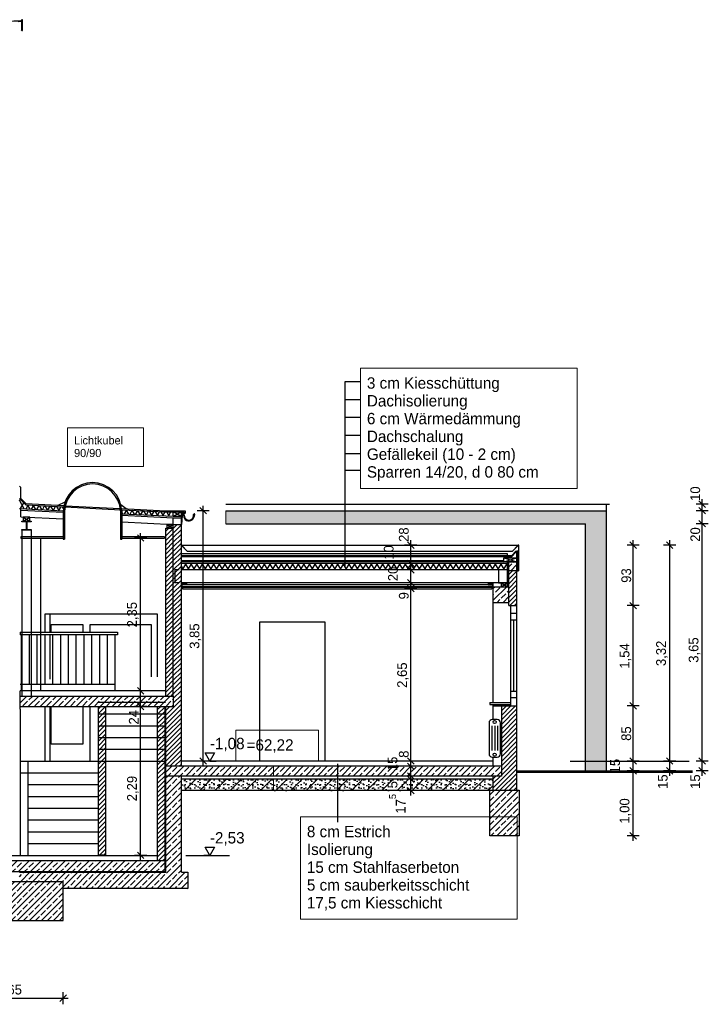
# Model space of a CAD drawing. Extents: x 1 to 209, y 0 to 18.
# Tile 61 of 63: x 162 to 173, y 2 to 18. Entities that reach past the tile are written whole.
import ezdxf

# ---------------------------------------------------------------- set-up
doc = ezdxf.new("R2010")
doc.units = 0
doc.header["$MEASUREMENT"] = 0
doc.linetypes.add('Strichlinie', pattern=[0.282222, 0.141111, -0.141111])
for name, color, linetype in [('Schnitt_D-D_4_A_1 Fundament', 7, 'Continuous'), ('Schnitt_D-D_4_A_1 Holz', 7, 'Continuous'), ('Schnitt_D-D_4_A_DE_DECKE', 7, 'Continuous'), ('Schnitt_D-D_4_P_BM_ROHBAU', 7, 'Continuous'), ('Schnitt_D-D_4_P_ZE_SYMBOL', 7, 'Continuous'), ('Schnitt_D-D_4_P_ZE_TEXT', 7, 'Continuous'), ('Schnitt_D-D_4_R_NT_DACH', 7, 'Continuous'), ('Schnitt_D-D_4_R_NT_DECKE', 7, 'Continuous'), ('Schnitt_D-D_4_R_NT_FENSTER', 7, 'Continuous'), ('Schnitt_D-D_4_R_NT_STAHL', 7, 'Continuous'), ('Schnitt_D-D_4_R_NT_TREPPE', 7, 'Continuous'), ('Schnitt_D-D_4_R_NT_TUER', 7, 'Continuous'), ('Schnitt_D-D_4_R_TR_BODEN', 7, 'Continuous'), ('Schnitt_D-D_4_R_TR_HIDDEN', 7, 'Continuous'), ('Schnitt_D-D_4_R_TR_INNENWAND', 7, 'Continuous'), ('Schnitt_D-D_4_R_TR_STUETZE', 7, 'Continuous'), ('Schnitt_D-D_4_Schraffuren', 7, 'Continuous')]:
    doc.layers.add(name, color=color, linetype=linetype)
doc.styles.add('ERSTELLTER_STIL_1', font='txt')
pattern_1 = [(45, (125.21686, 7.29005), (-0.1166726, 0.1166726), []), (90, (125.10019, 7.40672), (-0.07425, 0), [0, -0.0495, 0, -0.07425]), (155, (125.216865, 7.523395), (0.0313794, 0.06729335), [0, -0.0363, 0, -0.0627])]
pattern_2 = [(45, (125.21686, 7.29005), (-0.09192388, 0.09192388), []), (45, (125.1709, 7.33601), (-0.09192388, 0.09192388), [0.0975, -0.0325])]
pattern_3 = [(45, (125.216865, 7.29005), (-0.03535534, 0.03535534), [])]
pattern_4 = [(60, (125.216865, 7.29005), (-0.0649519, 0.0375), []), (120, (125.216865, 7.29005), (0.0649519, 0.0375), [])]

msp = doc.modelspace()

# ---------------------------------------------------------------- hatches: boundary and pattern name
at = {"layer": 'Schnitt_D-D_4_Schraffuren', "linetype": 'Continuous', "ltscale": 1000}
h = msp.add_hatch(dxfattribs=at)
h.set_pattern_fill('Dämmung__weich_0004', color=256, style=0, pattern_type=2)
h.set_pattern_definition(pattern_4)
h.paths.add_polyline_path([(162.652, 10.059), (162.652, 10.06, -0.032684), (162.659, 10.118), (162.076, 10.148), (161.977, 10.246), (161.977, 10.093)], flags=0)
h = msp.add_hatch(dxfattribs=at)
h.set_pattern_fill('Dämmung__weich_0004', color=256, style=0, pattern_type=2)
h.set_pattern_definition(pattern_4)
h.paths.add_polyline_path([(164.342, 9.974), (164.342, 10.04), (164.22, 10.04), (163.551, 10.074, -0.007677), (163.551, 10.06), (163.551, 10.014)], flags=0)
at = {"layer": 'Schnitt_D-D_4_Schraffuren', "linetype": 'Continuous', "lineweight": 13, "ltscale": 1000}
for points in [[(165.153, 9.86), (166.983, 9.86), (166.983, 10.06), (165.153, 10.06)], [(171.002, 10.06), (166.983, 10.06), (166.983, 9.86), (170.682, 9.86), (170.682, 6.06), (171.002, 6.06)]]:
    msp.add_hatch(color=7, dxfattribs=at).paths.add_polyline_path(points, flags=0)
at = {"layer": 'Schnitt_D-D_4_Schraffuren', "linetype": 'Continuous', "ltscale": 1000}
h = msp.add_hatch(dxfattribs=at)
h.set_pattern_fill('MW_HLZ_0004', color=256, style=0, pattern_type=2)
h.set_pattern_definition(pattern_3)
h.paths.add_polyline_path([(164.467, 9.85), (164.342, 9.85), (164.342, 9.79), (164.342, 7.21), (164.342, 7.05), (164.227, 7.05), (164.227, 6.13), (164.467, 6.13)], flags=0)
h = msp.add_hatch(dxfattribs=at)
h.set_pattern_fill('MW_HLZ_0004', color=256, style=0, pattern_type=2)
h.set_pattern_definition(pattern_3)
h.paths.add_polyline_path([(164.342, 7.21), (164.342, 9.79), (164.227, 9.79), (164.227, 7.21)], flags=0)
h = msp.add_hatch(dxfattribs=at)
h.set_pattern_fill('Dämmung__weich_0004', color=256, style=0, pattern_type=2)
h.set_pattern_definition(pattern_4)
h.paths.add_polyline_path([(166.983, 9.25), (164.467, 9.25), (164.467, 9.15), (169.342, 9.15), (169.482, 9.15), (169.482, 9.25)], flags=0)
h = msp.add_hatch(dxfattribs=at)
h.set_pattern_fill('Beton__Stahlbeton_0004', color=256, style=0, pattern_type=2)
h.set_pattern_definition(pattern_2)
h.paths.add_polyline_path([(169.502, 9.275), (169.502, 9.135), (169.627, 9.135), (169.627, 9.275)], flags=0)
h = msp.add_hatch(dxfattribs=at)
h.set_pattern_fill('MW_HLZ_0004', color=256, style=0, pattern_type=2)
h.set_pattern_definition(pattern_3)
h.paths.add_polyline_path([(169.627, 9.135), (169.502, 9.135), (169.502, 8.6), (169.627, 8.6)], flags=0)
h = msp.add_hatch(dxfattribs=at)
h.set_pattern_fill('Beton__Stahlbeton_0004', color=256, style=0, pattern_type=2)
h.set_pattern_definition(pattern_2)
h.paths.add_polyline_path([(169.502, 8.89), (169.262, 8.89), (169.262, 8.65), (169.502, 8.65)], flags=0)
h = msp.add_hatch(dxfattribs=at)
h.set_pattern_fill('Beton__Stahlbeton_0004', color=256, style=0, pattern_type=2)
h.set_pattern_definition(pattern_2)
h.paths.add_polyline_path([(164.342, 7.05), (164.342, 7.21), (161.987, 7.21), (161.987, 7.05)], flags=0)
h = msp.add_hatch(dxfattribs=at)
h.set_pattern_fill('MW_HLZ_0004', color=256, style=0, pattern_type=2)
h.set_pattern_definition(pattern_3)
h.paths.add_polyline_path([(163.307, 4.77), (163.307, 7.05), (163.192, 7.05), (163.192, 4.77)], flags=0)
h = msp.add_hatch(dxfattribs=at)
h.set_pattern_fill('MW_HLZ_0004', color=256, style=0, pattern_type=2)
h.set_pattern_definition(pattern_3)
h.paths.add_polyline_path([(164.217, 4.68), (164.217, 7.05), (164.102, 7.05), (164.102, 4.68)], flags=0)
h = msp.add_hatch(dxfattribs=at)
h.set_pattern_fill('MW_HLZ_0004', color=256, style=0, pattern_type=2)
h.set_pattern_definition(pattern_3)
h.paths.add_polyline_path([(169.627, 7.06), (169.387, 7.06), (169.387, 5.98), (169.262, 5.98), (169.262, 5.76), (169.627, 5.76)], flags=0)
h = msp.add_hatch(dxfattribs=at)
h.set_pattern_fill('Beton__Stahlbeton_0004', color=256, style=0, pattern_type=2)
h.set_pattern_definition(pattern_2)
h.paths.add_polyline_path([(164.227, 5.98), (165.885, 5.98), (165.885, 6.13), (164.227, 6.13)], flags=0)
h = msp.add_hatch(dxfattribs=at)
h.set_pattern_fill('Beton__Stahlbeton_0004', color=256, style=0, pattern_type=2)
h.set_pattern_definition(pattern_2)
h.paths.add_polyline_path([(165.885, 5.98), (169.387, 5.98), (169.387, 6.13), (165.885, 6.13)], flags=0)
h = msp.add_hatch(dxfattribs=at)
h.set_pattern_fill('Beton__Stahlbeton_0004', color=256, style=0, pattern_type=2)
h.set_pattern_definition(pattern_2)
h.paths.add_polyline_path([(164.467, 5.98), (164.227, 5.98), (164.227, 4.5), (161.977, 4.5), (161.977, 4.36), (162.651, 4.36), (162.651, 4.25), (164.567, 4.25), (164.567, 4.5), (164.467, 4.5)], flags=0)
h = msp.add_hatch(dxfattribs=at)
h.set_pattern_fill('Kies_2__großer_Maßstab_0004', color=256, style=0, pattern_type=2)
h.set_pattern_definition(pattern_1)
h.paths.add_polyline_path([(164.467, 5.755), (165.885, 5.755), (165.885, 5.93), (164.467, 5.93)], flags=0)
h = msp.add_hatch(dxfattribs=at)
h.set_pattern_fill('Kies_2__großer_Maßstab_0004', color=256, style=0, pattern_type=2)
h.set_pattern_definition(pattern_1)
h.paths.add_polyline_path([(165.885, 5.755), (169.212, 5.755), (169.212, 5.76), (169.262, 5.76), (169.262, 5.93), (165.885, 5.93)], flags=0)
h = msp.add_hatch(dxfattribs=at)
h.set_pattern_fill('Beton__Stahlbeton_0004', color=256, style=0, pattern_type=2)
h.set_pattern_definition(pattern_2)
h.paths.add_polyline_path([(169.662, 5.06), (169.662, 5.76), (169.212, 5.76), (169.212, 5.06)], flags=0)
h = msp.add_hatch(dxfattribs=at)
h.set_pattern_fill('Beton__Stahlbeton_0004', color=256, style=0, pattern_type=2)
h.set_pattern_definition(pattern_2)
h.paths.add_polyline_path([(164.217, 4.68), (161.477, 4.68), (161.477, 4.51), (164.217, 4.51)], flags=0)
h = msp.add_hatch(dxfattribs=at)
h.set_pattern_fill('Beton__Stahlbeton_0004', color=256, style=0, pattern_type=2)
h.set_pattern_definition(pattern_2)
h.paths.add_polyline_path([(162.651, 3.76), (162.651, 4.36), (161.001, 4.36), (161.001, 3.76)], flags=0)

# ---------------------------------------------------------------- linework, layer by layer
at = {"layer": 'Schnitt_D-D_4_A_1 Fundament', "linetype": 'Continuous', "ltscale": 1000}
for p, q in [((169.627, 6.06), (172.328, 6.06)), ((169.212, 5.76), (169.662, 5.76)), ((169.212, 5.06), (169.212, 5.76)), ((169.662, 5.76), (169.662, 5.06)), ((169.662, 5.06), (169.212, 5.06)), ((162.651, 3.76), (162.651, 4.36)), ((161.001, 3.76), (162.651, 3.76))]:
    msp.add_line(p, q, dxfattribs=at)
at = {"layer": 'Schnitt_D-D_4_A_1 Holz', "linetype": 'Continuous', "ltscale": 1000}
for p, q in [((161.997, 10.416), (161.977, 10.436)), ((161.997, 10.246), (161.997, 10.416)), ((162.076, 10.148), (161.977, 10.246)), ((162.076, 10.168), (161.997, 10.246)), ((162.076, 10.168), (162.662, 10.138)), ((162.076, 10.148), (162.659, 10.118)), ((162.573, 10.143), (162.68, 10.198)), ((163.619, 10.09), (163.538, 10.152)), ((161.977, 10.093), (162.652, 10.059)), ((161.997, 10.067), (161.997, 10.092)), ((161.997, 10.067), (162.652, 10.035)), ((161.997, 9.966), (161.997, 10.067)), ((162.679, 10.117), (163.53, 10.075)), ((162.683, 10.137), (163.528, 10.095)), ((163.549, 10.094), (164.227, 10.06)), ((163.551, 10.074), (164.22, 10.04)), ((163.551, 10.014), (164.342, 9.974)), ((164.22, 10.04), (164.467, 10.04)), ((164.342, 9.974), (164.342, 10.04)), ((164.342, 9.974), (164.467, 10.04)), ((164.343, 10.04), (164.467, 9.974)), ((164.486, 10.054), (164.467, 9.85)), ((164.487, 10.06), (164.487, 10.054)), ((161.997, 9.966), (162.652, 9.934)), ((162.136, 9.96), (162.036, 9.96)), ((162.036, 9.96), (162.036, 9.9)), ((162.036, 9.9), (162.136, 9.96)), ((162.036, 9.96), (162.136, 9.9)), ((162.036, 9.9), (162.136, 9.9)), ((162.136, 9.9), (162.136, 9.96)), ((163.551, 9.99), (164.342, 9.95)), ((163.551, 9.889), (164.342, 9.85)), ((164.342, 9.85), (164.242, 9.85)), ((164.242, 9.85), (164.242, 9.79)), ((164.242, 9.79), (164.342, 9.85)), ((164.242, 9.85), (164.342, 9.79)), ((164.242, 9.85), (164.467, 9.85)), ((164.342, 9.974), (164.467, 9.974)), ((164.342, 9.95), (164.467, 9.95)), ((164.342, 9.79), (164.342, 9.85)), ((164.242, 9.79), (164.342, 9.79)), ((169.482, 9.335), (169.482, 9.395)), ((169.651, 9.435), (169.627, 9.435)), ((169.627, 9.435), (169.627, 9.135)), ((169.651, 9.285), (169.627, 9.435)), ((169.627, 9.285), (169.651, 9.435)), ((169.651, 9.135), (169.651, 9.435)), ((169.482, 9.25), (164.467, 9.25)), ((169.427, 9.275), (169.627, 9.335)), ((169.427, 9.335), (169.627, 9.275)), ((169.427, 9.275), (169.427, 9.335)), ((169.427, 9.335), (169.627, 9.335)), ((169.627, 9.275), (169.427, 9.275)), ((169.482, 9.15), (169.482, 9.275)), ((169.627, 9.335), (169.627, 9.275)), ((169.651, 9.285), (169.627, 9.135)), ((169.627, 9.285), (169.651, 9.135)), ((169.627, 9.285), (169.651, 9.285)), ((164.367, 9.15), (164.367, 8.95)), ((164.432, 9.15), (164.367, 9.15)), ((169.342, 9.15), (164.467, 9.15)), ((169.482, 9.15), (169.342, 9.15)), ((169.342, 9.15), (169.342, 8.95)), ((169.482, 8.95), (169.482, 9.15)), ((169.627, 9.135), (169.651, 9.135)), ((164.432, 8.95), (164.367, 8.95)), ((169.382, 8.95), (164.467, 8.95)), ((164.547, 8.92), (164.487, 8.95)), ((164.487, 8.92), (164.487, 8.95)), ((164.487, 8.95), (164.547, 8.95)), ((164.547, 8.95), (164.487, 8.92)), ((164.547, 8.95), (164.547, 8.92)), ((169.242, 8.95), (169.182, 8.95)), ((169.182, 8.95), (169.182, 8.92)), ((169.182, 8.92), (169.242, 8.95)), ((169.182, 8.95), (169.242, 8.92)), ((169.242, 8.92), (169.242, 8.95)), ((169.342, 8.95), (169.482, 8.95)), ((169.482, 8.95), (169.382, 8.95)), ((169.382, 8.95), (169.382, 8.89)), ((169.382, 8.89), (169.482, 8.95)), ((169.382, 8.95), (169.482, 8.89)), ((169.482, 8.89), (169.482, 8.95)), ((169.252, 8.92), (164.477, 8.92)), ((164.477, 8.92), (164.477, 8.89)), ((169.252, 8.89), (164.477, 8.89)), ((164.547, 8.92), (164.487, 8.92)), ((169.182, 8.92), (169.242, 8.92)), ((169.252, 8.92), (169.252, 8.89)), ((169.382, 8.89), (169.482, 8.89)), ((169.212, 7.11), (169.212, 7.08)), ((169.212, 7.11), (169.527, 7.11)), ((169.212, 7.08), (169.527, 7.08))]:
    msp.add_line(p, q, dxfattribs=at)
at = {"layer": 'Schnitt_D-D_4_A_DE_DECKE', "linetype": 'Continuous', "ltscale": 1000}
for p, q in [((161.997, 9.66), (161.997, 9.64)), ((162.652, 9.66), (161.997, 9.66)), ((161.997, 9.64), (162.652, 9.64)), ((164.207, 9.66), (163.551, 9.66)), ((163.551, 9.64), (164.207, 9.64)), ((164.207, 9.66), (164.207, 9.64)), ((169.242, 8.88), (164.487, 8.88)), ((164.487, 8.88), (164.487, 8.86)), ((164.487, 8.86), (169.242, 8.86)), ((169.242, 8.88), (169.242, 8.86))]:
    msp.add_line(p, q, dxfattribs=at)
at = {"layer": 'Schnitt_D-D_4_P_BM_ROHBAU', "linetype": 'Continuous', "ltscale": 1000}
for p, q in [((172.569, 10.16), (172.381, 10.16)), ((172.525, 10.11), (172.425, 10.21)), ((172.475, 10.16), (172.475, 10.235)), ((172.475, 10.06), (172.475, 10.16)), ((164.896, 10.06), (164.709, 10.06)), ((164.852, 10.01), (164.752, 10.11)), ((164.802, 10.06), (164.802, 10.135)), ((164.802, 6.21), (164.802, 10.06)), ((172.569, 10.06), (172.381, 10.06)), ((172.425, 10.11), (172.525, 10.01)), ((172.475, 9.86), (172.475, 10.06)), ((172.569, 9.86), (172.381, 9.86)), ((172.425, 9.91), (172.525, 9.81)), ((172.475, 6.21), (172.475, 9.86)), ((163.891, 9.59), (163.791, 9.69)), ((163.841, 9.64), (163.841, 9.715)), ((163.935, 9.64), (163.747, 9.64)), ((163.841, 7.29), (163.841, 9.64)), ((168.044, 9.48), (167.944, 9.58)), ((167.994, 9.53), (167.994, 9.605)), ((171.464, 9.48), (171.364, 9.58)), ((171.414, 9.53), (171.414, 9.605)), ((172.025, 9.48), (171.925, 9.58)), ((171.975, 9.53), (171.975, 9.605)), ((168.088, 9.53), (167.9, 9.53)), ((167.994, 9.25), (167.994, 9.53)), ((171.508, 9.53), (171.32, 9.53)), ((171.414, 8.6), (171.414, 9.53)), ((172.069, 9.53), (171.881, 9.53)), ((171.975, 6.21), (171.975, 9.53)), ((168.088, 9.25), (167.9, 9.25)), ((167.944, 9.3), (168.044, 9.2)), ((167.994, 9.15), (167.994, 9.25)), ((168.088, 9.15), (167.9, 9.15)), ((167.944, 9.2), (168.044, 9.1)), ((167.994, 8.95), (167.994, 9.15)), ((168.088, 8.95), (167.9, 8.95)), ((167.944, 9), (168.044, 8.9)), ((167.994, 8.86), (167.994, 8.95)), ((168.088, 8.86), (167.9, 8.86)), ((167.944, 8.91), (168.044, 8.81)), ((167.994, 6.21), (167.994, 8.86)), ((171.364, 8.65), (171.464, 8.55)), ((171.508, 8.6), (171.32, 8.6)), ((171.414, 7.06), (171.414, 8.6)), ((163.935, 7.29), (163.747, 7.29)), ((163.791, 7.34), (163.891, 7.24)), ((163.841, 7.05), (163.841, 7.29)), ((163.935, 7.05), (163.747, 7.05)), ((163.791, 7.1), (163.891, 7)), ((163.841, 4.76), (163.841, 7.05)), ((171.508, 7.06), (171.32, 7.06)), ((171.364, 7.11), (171.464, 7.01)), ((171.414, 6.21), (171.414, 7.06)), ((164.896, 6.21), (164.709, 6.21)), ((164.752, 6.26), (164.852, 6.16)), ((164.802, 6.135), (164.802, 6.21)), ((164.906, 6.21), (164.813, 6.21)), ((164.906, 6.21), (164.834, 6.335)), ((164.834, 6.335), (164.979, 6.335)), ((164.979, 6.335), (164.906, 6.21)), ((164.906, 6.21), (165, 6.21)), ((168.088, 6.21), (167.9, 6.21)), ((167.944, 6.26), (168.044, 6.16)), ((167.994, 6.13), (167.994, 6.21)), ((171.508, 6.21), (171.32, 6.21)), ((171.364, 6.26), (171.464, 6.16)), ((171.414, 6.06), (171.414, 6.21)), ((172.069, 6.21), (171.881, 6.21)), ((171.925, 6.26), (172.025, 6.16)), ((171.975, 6.06), (171.975, 6.21)), ((172.569, 6.21), (172.381, 6.21)), ((172.425, 6.26), (172.525, 6.16)), ((172.475, 6.06), (172.475, 6.21)), ((168.088, 6.13), (167.9, 6.13)), ((167.944, 6.18), (168.044, 6.08)), ((167.994, 5.98), (167.994, 6.13)), ((171.508, 6.06), (171.32, 6.06)), ((171.364, 6.11), (171.464, 6.01)), ((171.414, 5.06), (171.414, 6.06)), ((172.069, 6.06), (171.881, 6.06)), ((171.925, 6.11), (172.025, 6.01)), ((171.975, 5.985), (171.975, 6.06)), ((172.569, 6.06), (172.381, 6.06)), ((172.425, 6.11), (172.525, 6.01)), ((172.475, 5.985), (172.475, 6.06)), ((168.088, 5.98), (167.9, 5.98)), ((168.088, 5.93), (167.9, 5.93)), ((167.944, 6.03), (168.044, 5.93)), ((167.944, 5.98), (168.044, 5.88)), ((167.994, 5.93), (167.994, 5.98)), ((167.994, 5.755), (167.994, 5.93)), ((168.088, 5.755), (167.9, 5.755)), ((167.944, 5.805), (168.044, 5.705)), ((167.994, 5.68), (167.994, 5.755)), ((171.508, 5.06), (171.32, 5.06)), ((171.364, 5.11), (171.464, 5.01)), ((171.414, 4.985), (171.414, 5.06)), ((164.906, 4.76), (164.834, 4.885)), ((164.834, 4.885), (164.979, 4.885)), ((164.979, 4.885), (164.906, 4.76)), ((163.935, 4.76), (163.747, 4.76)), ((163.791, 4.81), (163.891, 4.71)), ((163.841, 4.685), (163.841, 4.76)), ((164.906, 4.76), (164.813, 4.76)), ((164.906, 4.76), (165, 4.76)), ((162.601, 2.513), (162.701, 2.613)), ((162.651, 2.47), (162.651, 2.657)), ((161.001, 2.563), (162.651, 2.563)), ((162.651, 2.563), (162.726, 2.563))]:
    msp.add_line(p, q, dxfattribs=at)
at = {"layer": 'Schnitt_D-D_4_P_ZE_SYMBOL', "linetype": 'Continuous', "ltscale": 1000}
for p, q in [((169.324, 6.85), (169.248, 6.85)), ((169.198, 6.8), (169.198, 6.32)), ((169.242, 6.75), (169.242, 6.37)), ((169.286, 6.75), (169.286, 6.37)), ((169.33, 6.75), (169.33, 6.37)), ((169.374, 6.32), (169.374, 6.8)), ((169.248, 6.27), (169.324, 6.27))]:
    msp.add_line(p, q, dxfattribs=at)
at = {"layer": 'Schnitt_D-D_4_P_ZE_SYMBOL', "color": 255, "linetype": 'Continuous', "lineweight": 18, "ltscale": 1000}
for p, q in [((166.574, 6.685), (165.305, 6.685)), ((165.305, 6.685), (165.305, 6.21)), ((166.574, 6.21), (166.574, 6.685)), ((165.305, 6.21), (166.574, 6.21))]:
    msp.add_line(p, q, dxfattribs=at)
at = {"layer": 'Schnitt_D-D_4_P_ZE_SYMBOL', "linetype": 'Continuous', "ltscale": 1000}
for centre in [(169.284, 6.811), (169.284, 6.309)]:
    msp.add_circle(centre, 0.0234, dxfattribs=at)
for centre, start, end in [((169.248, 6.8), 90, 180), ((169.324, 6.8), 0, 90), ((169.248, 6.32), 180, 270), ((169.324, 6.32), 270, 0)]:
    msp.add_arc(centre, 0.05, start, end, dxfattribs=at)
at = {"layer": 'Schnitt_D-D_4_P_ZE_TEXT', "color": 255, "linetype": 'Continuous', "lineweight": 18, "ltscale": 1000}
for p, q in [((170.555, 12.251), (167.22, 12.251)), ((167.22, 12.251), (167.22, 10.401)), ((170.555, 10.401), (170.555, 12.251)), ((163.887, 11.333), (162.718, 11.333)), ((162.718, 11.333), (162.718, 10.74)), ((163.887, 10.74), (163.887, 11.333)), ((162.718, 10.74), (163.887, 10.74)), ((167.22, 10.401), (170.555, 10.401)), ((169.632, 5.354), (166.297, 5.354)), ((166.297, 5.354), (166.297, 3.779)), ((169.632, 3.779), (169.632, 5.354)), ((166.297, 3.779), (169.632, 3.779))]:
    msp.add_line(p, q, dxfattribs=at)
at = {"layer": 'Schnitt_D-D_4_P_ZE_TEXT', "linetype": 'Continuous', "ltscale": 1000}
for p, q in [((166.983, 12.039), (166.983, 9.207)), ((167.227, 12.039), (166.983, 12.039)), ((167.227, 11.764), (166.983, 11.764)), ((167.227, 11.495), (166.983, 11.495)), ((167.227, 11.217), (166.983, 11.217)), ((167.227, 10.936), (166.983, 10.936)), ((167.227, 10.68), (166.983, 10.68)), ((166.868, 6.166), (166.868, 5.272))]:
    msp.add_line(p, q, dxfattribs=at)
at = {"layer": 'Schnitt_D-D_4_R_NT_DACH', "linetype": 'Continuous', "ltscale": 1000}
for p, q in [((164.467, 10.06), (164.524, 10.059)), ((164.486, 10.054), (164.506, 10.054)), ((164.486, 10.048), (164.5, 10.048)), ((164.656, 9.998), (164.655, 10.002)), ((164.66, 10.003), (164.665, 10.005)), ((164.665, 10.005), (164.67, 10.005)), ((164.665, 10.005), (164.67, 10.005)), ((164.67, 10.001), (164.666, 10.001)), ((164.67, 10.001), (164.666, 10.001)), ((164.668, 9.992), (164.668, 9.996)), ((164.67, 10.005), (164.67, 10.001)), ((164.67, 10.005), (164.67, 10.001)), ((164.582, 9.903), (164.585, 9.903)), ((164.467, 9.526), (164.563, 9.43)), ((169.482, 9.395), (164.467, 9.395)), ((164.469, 9.53), (169.651, 9.53)), ((164.469, 9.528), (164.564, 9.433)), ((169.552, 9.43), (164.563, 9.43)), ((169.551, 9.433), (164.564, 9.433)), ((169.646, 9.528), (169.551, 9.433)), ((169.648, 9.526), (169.552, 9.43)), ((169.654, 9.135), (169.654, 9.524)), ((169.657, 9.135), (169.657, 9.524)), ((169.542, 9.365), (164.467, 9.365)), ((169.542, 9.35), (164.467, 9.35)), ((169.427, 9.29), (164.467, 9.29)), ((169.482, 9.275), (164.467, 9.275)), ((169.654, 9.135), (169.657, 9.135))]:
    msp.add_line(p, q, dxfattribs=at)
at = {"layer": 'Schnitt_D-D_4_R_NT_DACH', "linetype": 'Strichlinie', "ltscale": 1000}
for p, q in [((164.5, 9.987), (164.5, 10.048)), ((164.506, 9.99), (164.506, 10.054)), ((164.512, 9.989), (164.511, 10.032)), ((164.522, 10.025), (164.511, 10.032)), ((164.525, 10.018), (164.515, 10.023)), ((164.515, 10.023), (164.515, 10.017)), ((164.524, 10.059), (164.525, 10.018))]:
    msp.add_line(p, q, dxfattribs=at)
at = {"layer": 'Schnitt_D-D_4_R_NT_DACH', "linetype": 'Continuous', "ltscale": 1000}
for centre, radius, start, end in [((164.584, 9.986), 0.0833, 179.953, 9.935), ((164.584, 9.987), 0.0782, 177.7007, 12.254), ((164.584, 9.987), 0.0721, 178.1676, 8.5608), ((164.665, 10.001), 0.0101, 14.9473, 171.9271), ((164.665, 10.001), 0.0101, 14.9473, 171.9271), ((164.665, 10.002), 0.0102, 285.103, 9.9828), ((164.665, 10.002), 0.0102, 285.103, 9.9828), ((169.651, 9.524), 0.0065, 0, 135), ((169.651, 9.524), 0.0035, 0, 135)]:
    msp.add_arc(centre, radius, start, end, dxfattribs=at)
at = {"layer": 'Schnitt_D-D_4_R_NT_DECKE', "linetype": 'Continuous', "ltscale": 1000}
for p, q in [((162.652, 10.06), (162.652, 9.62)), ((162.672, 10.06), (162.672, 9.62)), ((163.531, 10.06), (163.531, 9.62)), ((163.551, 10.06), (163.551, 9.62)), ((162.652, 9.62), (162.672, 9.62)), ((163.531, 9.62), (163.551, 9.62))]:
    msp.add_line(p, q, dxfattribs=at)
at = {"layer": 'Schnitt_D-D_4_R_NT_FENSTER', "linetype": 'Continuous', "ltscale": 1000}
for p, q in [((169.527, 8.6), (169.527, 7.06)), ((169.627, 8.478), (169.527, 8.478)), ((169.627, 8.378), (169.527, 8.378)), ((169.577, 7.282), (169.577, 8.378)), ((169.627, 7.282), (169.527, 7.282)), ((169.627, 7.182), (169.527, 7.182))]:
    msp.add_line(p, q, dxfattribs=at)
at = {"layer": 'Schnitt_D-D_4_R_NT_STAHL', "linetype": 'Continuous', "ltscale": 1000}
for p, q in [((161.997, 17.59), (161.68, 17.578)), ((161.999, 17.587), (161.681, 17.575)), ((161.959, 17.583), (162.017, 17.585)), ((162.014, 17.582), (161.959, 17.58)), ((162.016, 17.608), (161.999, 17.591)), ((162.018, 17.606), (161.999, 17.587)), ((162.017, 17.452), (162.017, 17.579)), ((162.02, 17.582), (162.02, 17.452)), ((162.024, 17.45), (162.024, 17.603)), ((162.027, 17.45), (162.027, 17.603)), ((162.007, 17.456), (162.015, 17.446)), ((162.009, 17.458), (162.017, 17.448)), ((162.017, 9.888), (162.017, 9.9)), ((162.017, 9.9), (162.157, 9.9)), ((162.077, 9.888), (162.017, 9.888)), ((162.084, 9.779), (162.084, 9.881)), ((162.091, 9.881), (162.091, 9.779)), ((162.157, 9.888), (162.098, 9.888)), ((162.157, 9.9), (162.157, 9.888)), ((162.017, 9.76), (162.017, 9.772)), ((162.017, 9.772), (162.077, 9.772)), ((162.157, 9.76), (162.017, 9.76)), ((162.098, 9.772), (162.157, 9.772)), ((162.157, 9.772), (162.157, 9.76)), ((169.627, 9.435), (169.527, 9.335)), ((169.612, 9.435), (169.542, 9.365)), ((169.612, 9.435), (169.627, 9.435)), ((161.987, 8.19), (163.487, 8.19)), ((161.987, 8.19), (161.987, 8.15)), ((163.487, 8.19), (163.487, 8.15)), ((163.487, 8.15), (161.987, 8.15)), ((162.007, 8.15), (162.007, 7.29)), ((162.127, 8.15), (162.127, 7.39)), ((162.247, 8.15), (162.247, 7.39)), ((162.367, 8.15), (162.367, 7.39)), ((162.487, 8.15), (162.487, 7.39)), ((162.607, 8.15), (162.607, 7.39)), ((162.727, 8.15), (162.727, 7.39)), ((162.847, 8.15), (162.847, 7.39)), ((162.967, 8.15), (162.967, 7.39)), ((163.087, 8.15), (163.087, 7.39)), ((163.207, 8.15), (163.207, 7.39)), ((163.327, 8.15), (163.327, 7.39)), ((163.447, 8.15), (163.447, 7.29)), ((161.987, 7.39), (163.447, 7.39))]:
    msp.add_line(p, q, dxfattribs=at)
for centre, radius, start, end in [((161.997, 17.593), 0.003, 272.1694, 315), ((162.014, 17.579), 0.003, 0, 92.2672), ((162.02, 17.603), 0.0065, 0, 135), ((162.017, 17.582), 0.003, 0, 92.2672), ((162.02, 17.603), 0.0035, 0, 135), ((162.02, 17.45), 0.0065, 216.8211, 0), ((162.02, 17.45), 0.0035, 216.8211, 0), ((162.077, 9.881), 0.007, 0, 90), ((162.098, 9.881), 0.007, 90, 180), ((162.077, 9.779), 0.007, 270, 0), ((162.098, 9.779), 0.007, 180, 270), ((169.627, 9.514), 0.003, 272.1694, 315)]:
    msp.add_arc(centre, radius, start, end, dxfattribs=at)
at = {"layer": 'Schnitt_D-D_4_R_NT_TREPPE', "linetype": 'Strichlinie', "ltscale": 1000}
for p, q in [((163.192, 7.116), (164.226, 7.116)), ((163.192, 6.935), (164.226, 6.935)), ((163.192, 6.754), (164.225, 6.754)), ((163.192, 6.573), (164.224, 6.573)), ((163.192, 6.391), (164.224, 6.391)), ((163.192, 6.21), (164.223, 6.21))]:
    msp.add_line(p, q, dxfattribs=at)
at = {"layer": 'Schnitt_D-D_4_R_NT_TREPPE', "linetype": 'Continuous', "ltscale": 1000}
for p, q in [((161.987, 6.21), (163.192, 6.21)), ((162.112, 4.76), (162.112, 6.21)), ((161.987, 6.029), (163.192, 6.029)), ((162.112, 5.848), (163.192, 5.848)), ((162.112, 5.666), (163.192, 5.666)), ((162.112, 5.485), (163.192, 5.485)), ((162.112, 5.304), (163.192, 5.304)), ((162.112, 5.123), (163.192, 5.123)), ((162.112, 4.941), (163.192, 4.941)), ((161.357, 4.76), (164.102, 4.76)), ((161.357, 4.68), (164.217, 4.68)), ((161.477, 4.51), (164.217, 4.51))]:
    msp.add_line(p, q, dxfattribs=at)
at = {"layer": 'Schnitt_D-D_4_R_NT_TUER', "linetype": 'Continuous', "ltscale": 1000}
for p, q in [((164.102, 8.47), (162.367, 8.47)), ((162.367, 8.47), (162.367, 8.19)), ((162.452, 8.19), (162.452, 8.47)), ((164.102, 7.503), (164.102, 8.47)), ((165.667, 8.345), (165.667, 6.21)), ((166.677, 8.345), (165.667, 8.345)), ((166.677, 6.21), (166.677, 8.345)), ((162.467, 8.31), (162.952, 8.31)), ((162.467, 8.19), (162.467, 8.31)), ((162.952, 8.31), (162.952, 8.19)), ((163.067, 8.31), (164.002, 8.31)), ((163.067, 8.19), (163.067, 8.31)), ((164.002, 8.31), (164.002, 7.503)), ((162.367, 8.15), (162.367, 7.471)), ((162.452, 7.471), (162.452, 8.15)), ((162.367, 7.05), (162.367, 6.21)), ((162.452, 6.21), (162.452, 7.05)), ((162.467, 6.47), (162.467, 7.05)), ((162.952, 7.05), (162.952, 6.47)), ((163.067, 6.21), (163.067, 7.05)), ((162.952, 6.47), (162.467, 6.47))]:
    msp.add_line(p, q, dxfattribs=at)
at = {"layer": 'Schnitt_D-D_4_R_TR_BODEN', "linetype": 'Continuous', "ltscale": 1000}
for p, q in [((169.262, 5.93), (164.467, 5.93)), ((169.212, 5.755), (164.467, 5.755))]:
    msp.add_line(p, q, dxfattribs=at)
at = {"layer": 'Schnitt_D-D_4_R_TR_BODEN', "linetype": 'Strichlinie', "ltscale": 20}
msp.add_line((169.627, 6.04), (172.328, 6.04), dxfattribs=at)
at = {"layer": 'Schnitt_D-D_4_R_TR_HIDDEN', "linetype": 'Continuous', "ltscale": 1000}
for p, q in [((165.153, 10.16), (171.052, 10.16)), ((164.22, 10.06), (164.467, 10.06)), ((164.467, 6.13), (164.467, 10.06)), ((165.153, 10.06), (171.002, 10.06)), ((164.342, 9.79), (164.342, 9.95)), ((165.153, 9.86), (170.682, 9.86)), ((164.227, 7.21), (164.227, 9.79)), ((164.227, 9.79), (164.342, 9.79)), ((164.342, 7.21), (164.342, 9.79)), ((162.302, 9.64), (162.302, 7.29)), ((169.627, 5.76), (169.627, 9.435)), ((169.502, 9.275), (169.627, 9.275)), ((169.502, 8.6), (169.502, 9.275)), ((169.627, 9.135), (169.502, 9.135)), ((169.262, 7.11), (169.262, 8.95)), ((169.262, 8.89), (169.502, 8.89)), ((169.262, 8.65), (169.502, 8.65)), ((169.502, 8.6), (169.627, 8.6)), ((164.227, 7.29), (161.987, 7.29)), ((161.987, 7.01), (161.987, 7.29)), ((161.987, 7.21), (164.342, 7.21)), ((164.342, 7.21), (164.342, 7.05)), ((161.987, 7.05), (164.342, 7.05)), ((161.987, 7.01), (161.987, 4.76)), ((164.102, 4.68), (164.102, 7.05)), ((164.217, 4.68), (164.217, 7.05)), ((164.227, 4.5), (164.227, 7.05)), ((169.262, 6.85), (169.262, 7.08)), ((169.262, 7.06), (169.627, 7.06)), ((169.387, 7.06), (169.387, 5.98)), ((169.262, 6.21), (164.467, 6.21)), ((169.262, 6.13), (169.262, 6.27)), ((169.387, 6.13), (164.227, 6.13)), ((169.387, 5.98), (164.227, 5.98)), ((164.467, 4.5), (164.467, 5.98)), ((169.262, 5.76), (169.262, 5.98)), ((164.217, 4.51), (164.217, 4.68)), ((161.977, 4.5), (164.227, 4.5)), ((164.467, 4.5), (164.567, 4.5)), ((164.567, 4.5), (164.567, 4.25)), ((124.982, 4.36), (162.651, 4.36)), ((162.651, 4.25), (162.651, 4.36)), ((164.567, 4.25), (162.651, 4.25))]:
    msp.add_line(p, q, dxfattribs=at)
at = {"layer": 'Schnitt_D-D_4_R_TR_HIDDEN', "linetype": 'Strichlinie', "ltscale": 1000}
for p, q in [((162.017, 9.76), (162.017, 7.21)), ((162.157, 9.772), (162.157, 7.21)), ((170.446, 6.21), (172.277, 6.21)), ((164.538, 4.76), (165.209, 4.76))]:
    msp.add_line(p, q, dxfattribs=at)
at = {"layer": 'Schnitt_D-D_4_R_TR_HIDDEN', "linetype": 'Continuous', "ltscale": 1000}
for radius, start, end in [(0.45, 2.3698, 177.6302), (0.43, 2.4823, 177.5177)]:
    msp.add_arc((163.102, 10.041), radius, start, end, dxfattribs=at)
at = {"layer": 'Schnitt_D-D_4_R_TR_INNENWAND', "linetype": 'Continuous', "ltscale": 1000}
for p, q in [((163.192, 4.77), (163.192, 7.05)), ((163.307, 4.77), (163.307, 7.05))]:
    msp.add_line(p, q, dxfattribs=at)
at = {"layer": 'Schnitt_D-D_4_R_TR_STUETZE', "linetype": 'Continuous', "ltscale": 1000}
for p, q in [((171.002, 6.06), (171.002, 10.16)), ((170.682, 6.06), (170.682, 9.86))]:
    msp.add_line(p, q, dxfattribs=at)
at = {"layer": 'Schnitt_D-D_4_Schraffuren', "color": 255, "linetype": 'Continuous', "lineweight": 18, "ltscale": 1000}
for p, q in [((162.076, 10.148), (161.977, 10.246)), ((162.659, 10.118), (162.076, 10.148)), ((161.977, 10.093), (162.652, 10.059)), ((162.652, 10.059), (162.652, 10.06)), ((164.22, 10.04), (163.551, 10.074)), ((163.551, 10.06), (163.551, 10.014)), ((163.551, 10.014), (164.342, 9.974)), ((164.342, 10.04), (164.22, 10.04)), ((164.342, 9.974), (164.342, 10.04)), ((166.983, 10.06), (165.153, 10.06)), ((165.153, 10.06), (165.153, 9.86)), ((171.002, 10.06), (166.983, 10.06)), ((166.983, 10.06), (166.983, 9.86)), ((166.983, 9.86), (166.983, 10.06)), ((171.002, 6.06), (171.002, 10.06)), ((164.467, 9.85), (164.342, 9.85)), ((164.342, 9.85), (164.342, 9.79)), ((164.467, 6.13), (164.467, 9.85)), ((165.153, 9.86), (166.983, 9.86)), ((166.983, 9.86), (170.682, 9.86)), ((170.682, 9.86), (170.682, 6.06)), ((164.342, 9.79), (164.227, 9.79)), ((164.227, 9.79), (164.227, 7.21)), ((164.342, 9.79), (164.342, 7.21)), ((164.342, 7.21), (164.342, 9.79)), ((166.983, 9.25), (164.467, 9.25)), ((164.467, 9.25), (164.467, 9.15)), ((169.482, 9.25), (166.983, 9.25)), ((169.482, 9.15), (169.482, 9.25)), ((169.502, 9.275), (169.502, 9.135)), ((169.627, 9.275), (169.502, 9.275)), ((169.627, 9.135), (169.627, 9.275)), ((164.467, 9.15), (169.342, 9.15)), ((169.342, 9.15), (169.482, 9.15)), ((169.627, 9.135), (169.502, 9.135)), ((169.502, 9.135), (169.502, 8.6)), ((169.502, 9.135), (169.627, 9.135)), ((169.627, 8.6), (169.627, 9.135)), ((169.502, 8.89), (169.262, 8.89)), ((169.262, 8.89), (169.262, 8.65)), ((169.502, 8.65), (169.502, 8.89)), ((169.262, 8.65), (169.502, 8.65)), ((169.502, 8.6), (169.627, 8.6)), ((164.342, 7.21), (161.987, 7.21)), ((161.987, 7.21), (161.987, 7.05)), ((164.227, 7.21), (164.342, 7.21)), ((164.342, 7.21), (164.342, 7.05)), ((164.342, 7.05), (164.342, 7.21)), ((161.987, 7.05), (164.342, 7.05)), ((163.307, 7.05), (163.192, 7.05)), ((163.192, 7.05), (163.192, 4.77)), ((163.307, 4.77), (163.307, 7.05)), ((164.217, 7.05), (164.102, 7.05)), ((164.102, 7.05), (164.102, 4.68)), ((164.217, 4.68), (164.217, 7.05)), ((164.342, 7.05), (164.227, 7.05)), ((164.227, 7.05), (164.227, 6.13)), ((169.627, 7.06), (169.387, 7.06)), ((169.387, 7.06), (169.387, 5.98)), ((169.627, 5.76), (169.627, 7.06)), ((165.885, 6.13), (164.227, 6.13)), ((164.227, 6.13), (164.227, 5.98)), ((164.227, 6.13), (164.467, 6.13)), ((169.387, 6.13), (165.885, 6.13)), ((165.885, 6.13), (165.885, 5.98)), ((165.885, 5.98), (165.885, 6.13)), ((169.387, 5.98), (169.387, 6.13)), ((170.682, 6.06), (171.002, 6.06)), ((164.227, 5.98), (165.885, 5.98)), ((164.467, 5.98), (164.227, 5.98)), ((164.227, 5.98), (164.227, 4.5)), ((164.467, 4.5), (164.467, 5.98)), ((165.885, 5.93), (164.467, 5.93)), ((164.467, 5.93), (164.467, 5.755)), ((165.885, 5.98), (169.387, 5.98)), ((169.262, 5.93), (165.885, 5.93)), ((165.885, 5.93), (165.885, 5.755)), ((165.885, 5.755), (165.885, 5.93)), ((169.387, 5.98), (169.262, 5.98)), ((169.262, 5.98), (169.262, 5.76)), ((169.262, 5.76), (169.262, 5.93)), ((164.467, 5.755), (165.885, 5.755)), ((165.885, 5.755), (169.212, 5.755)), ((169.212, 5.755), (169.212, 5.76)), ((169.212, 5.76), (169.262, 5.76)), ((169.662, 5.76), (169.212, 5.76)), ((169.212, 5.76), (169.212, 5.06)), ((169.262, 5.76), (169.627, 5.76)), ((169.662, 5.06), (169.662, 5.76)), ((169.212, 5.06), (169.662, 5.06)), ((163.192, 4.77), (163.307, 4.77)), ((164.217, 4.68), (161.477, 4.68)), ((164.102, 4.68), (164.217, 4.68)), ((164.217, 4.51), (164.217, 4.68)), ((161.477, 4.51), (164.217, 4.51)), ((164.227, 4.5), (161.977, 4.5)), ((164.567, 4.5), (164.467, 4.5)), ((164.567, 4.25), (164.567, 4.5)), ((162.651, 4.36), (161.001, 4.36)), ((161.977, 4.36), (162.651, 4.36)), ((162.651, 4.36), (162.651, 4.25)), ((162.651, 3.76), (162.651, 4.36)), ((162.651, 4.25), (164.567, 4.25)), ((161.001, 3.76), (162.651, 3.76))]:
    msp.add_line(p, q, dxfattribs=at)
for start, end in [(170.1424, 177.6302), (2.3698, 4.1291)]:
    msp.add_arc((163.102, 10.041), 0.45, start, end, dxfattribs=at)

# ---------------------------------------------------------------- texts
at = {"layer": 'Schnitt_D-D_4_P_BM_ROHBAU', "linetype": 'Continuous', "char_height": 0.15, "attachment_point": 7, "rotation": 90, "style": 'ERSTELLTER_STIL_1'}
for s, insert in [('{10}', (172.445, 10.21)), ('{28}', (167.964, 9.58)), ('{20}', (172.445, 9.582)), ('{10}', (167.732, 9.306)), ('{20}', (167.797, 8.976)), ('{93}', (171.384, 8.951)), ('{9}', (167.964, 8.696)), ('{2,35}', (163.811, 8.266)), ('{3,85}', (164.772, 7.936)), ('{3,32}', (171.945, 7.671)), ('{3,65}', (172.445, 7.722)), ('{1,54}', (171.384, 7.631)), ('{2,65}', (167.964, 7.336)), ('{24}', (163.811, 6.772)), ('{85}', (171.384, 6.521)), ('{8}', (167.964, 6.26)), ('{15}', (167.791, 6.055)), ('{15}', (171.212, 6.021)), ('{2,29}', (163.811, 5.592)), ('{15}', (171.945, 5.782)), ('{15}', (172.445, 5.782)), ('{5}', (167.791, 5.791)), ('{17\\A1{\\H0.7x;\\S5^  ;}}', (167.914, 5.402)), ('{1,00}', (171.384, 5.247))]:
    msp.add_mtext(s, dxfattribs=dict(at, insert=insert))
at = {"layer": 'Schnitt_D-D_4_P_BM_ROHBAU', "linetype": 'Continuous', "attachment_point": 7, "style": 'ERSTELLTER_STIL_1'}
for s, insert, char_height in [('{-1,08}', (164.906, 6.36), 0.175), ('{-2,53}', (164.906, 4.91), 0.175), ('{1,65}', (161.626, 2.593), 0.15)]:
    msp.add_mtext(s, dxfattribs=dict(at, insert=insert, char_height=char_height))
at = {"layer": 'Schnitt_D-D_4_P_ZE_SYMBOL', "linetype": 'Continuous', "insert": (165.405, 6.545), "char_height": 0.175, "attachment_point": 1, "style": 'ERSTELLTER_STIL_1'}
msp.add_mtext('{ =62,22}', dxfattribs=at)
at = {"layer": 'Schnitt_D-D_4_P_ZE_TEXT', "linetype": 'Continuous', "attachment_point": 1, "style": 'ERSTELLTER_STIL_1'}
for s, insert, char_height, width, line_spacing_factor in [('{3 cm Kiesschüttung\\PDachisolierung\\P6 cm Wärmedämmung\\PDachschalung\\PGefällekeil (10 - 2 cm)\\PSparren 14/20, d 0 80 cm}', (167.32, 12.111), 0.175, 3.13505, 0.937595), ('{Lichtkubel\\P90/90}', (162.818, 11.204), 0.125, 0.96903, 0.933591), ('{8 cm Estrich\\PIsolierung\\P15 cm Stahlfaserbeton\\P5 cm sauberkeitsschicht\\P17,5 cm Kiesschicht}', (166.397, 5.214), 0.175, 3.13505, 0.938922)]:
    msp.add_mtext(s, dxfattribs=dict(at, insert=insert, char_height=char_height, width=width, line_spacing_factor=line_spacing_factor))

doc.saveas('drawing.dxf')
